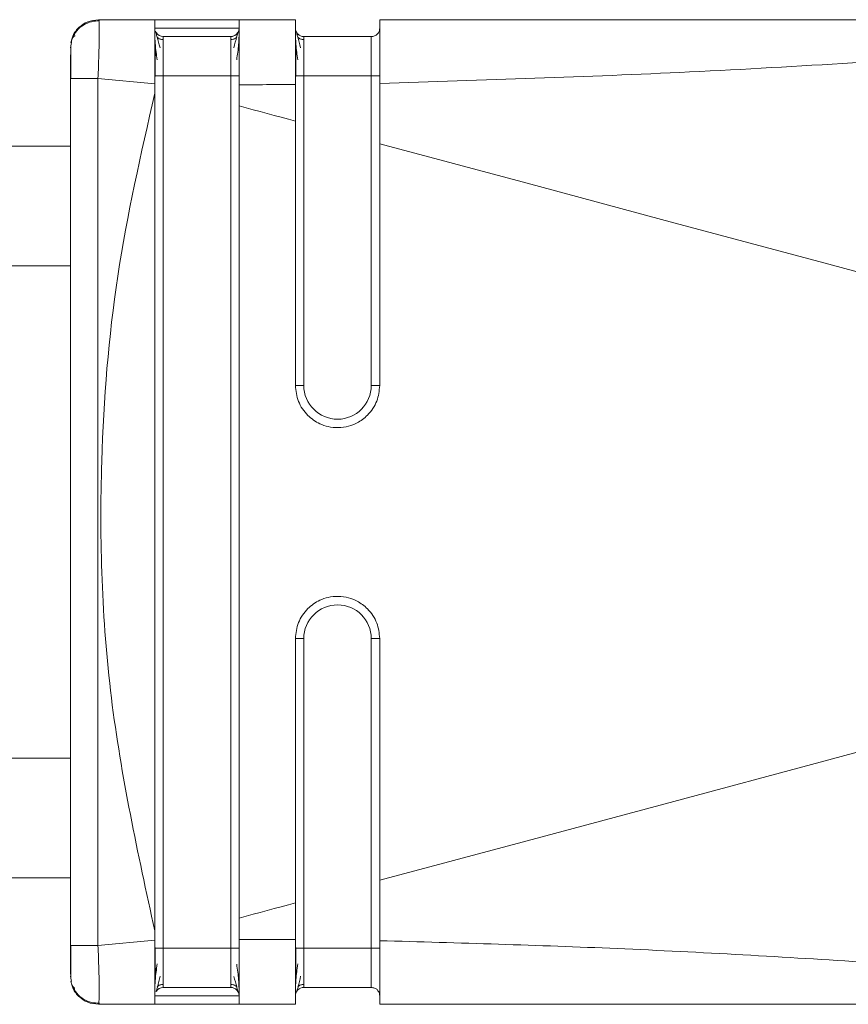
# Model space of a CAD drawing. Header units: millimetres. Extents: x -445 to 1924, y -59 to 420.
# Tile 16 of 40: x 613 to 628, y -48 to -30. Entities that reach past the tile are written whole.
import ezdxf

# ---------------------------------------------------------------- set-up
doc = ezdxf.new("R2010")
doc.units = ezdxf.units.MM

# ---------------------------------------------------------------- blocks, each defined once
blk = doc.blocks.new('Drawing View3')
at = {"color": 7, "linetype": 'Continuous', "lineweight": 18}
for p, q in [((797.028, 15.23), (797.022, 15.25)), ((797.022, 15.25), (798.022, 15.25)), ((797.022, 15.25), (797.022, 15.25)), ((797.022, 15.25), (798.022, 15.25)), ((800.526, 15.25), (799.522, 15.25)), ((799.522, 15.25), (800.522, 15.25)), ((799.522, 15.25), (799.522, 15.25)), ((799.522, 15.25), (800.522, 15.25)), ((799.522, 15.25), (799.522, 15.25)), ((817.216, 15.25), (802.022, 15.25)), ((802.022, 15.25), (817.217, 15.25)), ((802.022, 15.25), (817.217, 15.25)), ((802.022, 15.25), (802.022, 15.25)), ((799.522, 15.1), (799.522, 15.1)), ((802.022, 15.1), (802.022, 15.1)), ((798.172, 14.95), (799.372, 14.95)), ((798.172, 14.95), (798.172, 14.95)), ((799.372, 14.95), (799.372, 14.95)), ((799.522, 15.023), (799.522, 15.037)), ((800.672, 14.95), (801.872, 14.95)), ((800.672, 14.95), (800.672, 14.95)), ((800.672, 14.95), (801.872, 14.95)), ((801.872, 14.95), (801.872, 14.95)), ((796.522, 14.75), (796.54, 14.843)), ((796.522, 14.75), (796.54, 14.843)), ((796.531, 14.795), (796.531, 14.75)), ((796.522, -1.205), (796.522, 14.204)), ((797.013, 14.204), (798.022, 14.111)), ((797.013, -1.205), (797.013, 14.204)), ((798.172, 14.25), (798.172, -1.25)), ((798.172, 14.25), (799.372, 14.25)), ((799.372, -1.25), (799.372, 14.25)), ((800.672, 14.25), (800.672, 8.75)), ((800.672, 14.25), (801.872, 14.25)), ((801.872, 8.75), (801.872, 14.25)), ((798.022, 13.942), (798.022, 14.111)), ((796.522, 13), (721.41, 13)), ((796.522, 10.875), (721.41, 10.875)), ((800.672, 4.25), (800.672, -1.25)), ((801.872, -1.25), (801.872, 4.25)), ((796.522, 2.125), (721.41, 2.125)), ((721.41, 0), (796.522, 0)), ((802.022, -0.046), (802.022, -1.119)), ((798.022, -1.111), (798.022, -0.943)), ((796.522, -1.205), (796.539, -1.205)), ((797.013, -1.205), (798.022, -1.111)), ((798.172, -1.25), (799.372, -1.25)), ((800.672, -1.25), (801.872, -1.25)), ((796.531, -1.724), (796.531, -1.795)), ((796.522, -1.75), (796.54, -1.843)), ((798.172, -1.95), (799.372, -1.95)), ((800.672, -1.95), (801.872, -1.95)), ((797.022, -2.25), (797.027, -2.21)), ((797.022, -2.25), (798.022, -2.25)), ((799.522, -2.25), (799.522, -2.1)), ((799.522, -2.25), (800.526, -2.25)), ((802.022, -2.25), (817.218, -2.25))]:
    blk.add_line(p, q, dxfattribs=at)
at = {"color": 7, "linetype": 'Continuous', "lineweight": 18, "flags": 128}
for points in [[(798.022, 15.25), (798.079, 15.25), (798.242, 15.25), (798.485, 15.25), (798.772, 15.25), (799.059, 15.25), (799.302, 15.25), (799.465, 15.25), (799.522, 15.25)], [(799.522, 15.25), (799.465, 15.25), (799.302, 15.25), (799.059, 15.25), (798.772, 15.25), (798.485, 15.25), (798.242, 15.25), (798.079, 15.25), (798.022, 15.25)], [(799.522, 15.1), (799.465, 15.1), (799.302, 15.1), (799.059, 15.1), (798.772, 15.1), (798.485, 15.1), (798.242, 15.1), (798.079, 15.1), (798.022, 15.1)], [(799.372, 14.95), (799.326, 14.95), (799.196, 14.95), (799.002, 14.95), (798.772, 14.95), (798.542, 14.95), (798.348, 14.95), (798.218, 14.95), (798.172, 14.95)], [(798.022, 14.25), (798.025, 14.25), (798.033, 14.25), (798.047, 14.25), (798.066, 14.25), (798.089, 14.25), (798.115, 14.25), (798.143, 14.25), (798.172, 14.25)], [(800.522, 14.25), (800.525, 14.25), (800.533, 14.25), (800.547, 14.25), (800.566, 14.25), (800.589, 14.25), (800.615, 14.25), (800.643, 14.25), (800.672, 14.25)], [(800.522, 13.448), (800.397, 13.482), (800.272, 13.516), (800.147, 13.549), (800.022, 13.583), (799.897, 13.616), (799.772, 13.65), (799.647, 13.683), (799.522, 13.717)], [(822.595, 7.514), (820.09, 8.189), (817.56, 8.871), (815.009, 9.557), (812.439, 10.249), (809.853, 10.944), (807.253, 11.642), (804.641, 12.343), (802.022, 13.046)], [(800.522, 8.75), (800.525, 8.75), (800.533, 8.75), (800.547, 8.75), (800.566, 8.75), (800.589, 8.75), (800.615, 8.75), (800.643, 8.75), (800.672, 8.75)], [(802.022, 8.75), (802.019, 8.75), (802.011, 8.75), (801.997, 8.75), (801.978, 8.75), (801.955, 8.75), (801.929, 8.75), (801.901, 8.75), (801.872, 8.75)], [(822.595, 5.485), (820.09, 4.81), (817.56, 4.129), (815.009, 3.442), (812.439, 2.751), (809.853, 2.056), (807.253, 1.357), (804.641, 0.656), (802.022, -0.046)], [(800.522, 4.25), (800.525, 4.25), (800.533, 4.25), (800.547, 4.25), (800.566, 4.25), (800.589, 4.25), (800.615, 4.25), (800.643, 4.25), (800.672, 4.25)], [(802.022, 4.25), (802.019, 4.25), (802.011, 4.25), (801.997, 4.25), (801.978, 4.25), (801.955, 4.25), (801.929, 4.25), (801.901, 4.25), (801.872, 4.25)], [(800.522, -0.449), (800.397, -0.482), (800.272, -0.516), (800.147, -0.549), (800.022, -0.583), (799.897, -0.616), (799.772, -0.65), (799.647, -0.683), (799.522, -0.717)], [(798.022, -1.25), (798.025, -1.25), (798.033, -1.25), (798.047, -1.25), (798.066, -1.25), (798.089, -1.25), (798.115, -1.25), (798.143, -1.25), (798.172, -1.25)], [(800.522, -1.25), (800.525, -1.25), (800.533, -1.25), (800.547, -1.25), (800.566, -1.25), (800.589, -1.25), (800.615, -1.25), (800.643, -1.25), (800.672, -1.25)], [(798.022, -2.1), (798.079, -2.1), (798.242, -2.1), (798.485, -2.1), (798.772, -2.1), (799.059, -2.1), (799.302, -2.1), (799.465, -2.1), (799.522, -2.1)], [(798.022, -2.25), (798.079, -2.25), (798.242, -2.25), (798.485, -2.25), (798.772, -2.25), (799.059, -2.25), (799.302, -2.25), (799.465, -2.25), (799.522, -2.25)]]:
    blk.add_lwpolyline(points, dxfattribs=at)
at = {"color": 7, "linetype": 'Continuous', "lineweight": 18}
for centre, radius, start, end in [((800.672, 15.1), 0.15, 179.9966, 270), ((800.672, 15.1), 0.15, 196.9366, 270), ((798.172, 15.1), 0.15, 211.7267, 270), ((798.172, 15.1), 0.15, 211.7343, 270), ((799.372, 15.1), 0.15, 270, 328.18), ((801.272, 8.75), 0.6, 180, 0), ((801.272, 4.25), 0.6, 0, 180), ((798.172, -2.1), 0.15, 90, 147.708), ((798.172, -2.1), 0.15, 90, 145.565), ((799.372, -2.1), 0.15, 22.9567, 90), ((800.672, -2.1), 0.15, 90, 180)]:
    blk.add_arc(centre, radius, start, end, dxfattribs=at)
for points, knots in [([(796.54, 14.843), (796.545, 14.876), (796.559, 14.975), (796.662, 15.111), (796.825, 15.228), (796.956, 15.242), (797.022, 15.25)], [0, 0, 0, 0, 0.146778, 0.431186, 0.715593, 1, 1, 1, 1]), ([(796.554, 14.913), (796.556, 14.922), (796.569, 14.996), (796.664, 15.111), (796.825, 15.228), (796.956, 15.243), (797.022, 15.25)], [0, 0, 0, 0, 0.04747, 0.36498, 0.68249, 1, 1, 1, 1]), ([(797.04, 15.23), (796.992, 15.228), (796.893, 15.223), (796.752, 15.161), (796.629, 15.06), (796.581, 14.967), (796.557, 14.92)], [0, 0, 0, 0, 0.232612, 0.484175, 0.74422, 1, 1, 1, 1]), ([(797.04, 15.23), (796.992, 15.228), (796.893, 15.223), (796.752, 15.161), (796.629, 15.06), (796.581, 14.967), (796.557, 14.921)], [0, 0, 0, 0, 0.232612, 0.484175, 0.74422, 1, 1, 1, 1]), ([(797.013, 14.204), (797.016, 14.276), (797.022, 14.418), (797.03, 14.679), (797.036, 14.966), (797.034, 15.149), (797.031, 15.222), (797.028, 15.229), (797.028, 15.23)], [0, 0, 0, 0, 0.150114, 0.295392, 0.570388, 0.849738, 0.993788, 1, 1, 1, 1]), ([(798.022, 15.25), (798.022, 15.235), (798.022, 15.204), (798.022, 14.934), (798.022, 14.561), (798.022, 14.261), (798.022, 14.111)], [0, 0, 0, 0, 0.250098, 0.499887, 0.749619, 1, 1, 1, 1]), ([(799.522, 15.25), (799.522, 15.232), (799.522, 15.198), (799.522, 14.937), (799.522, 14.564), (799.522, 14.254), (799.522, 14.095)], [0, 0, 0, 0, 0.255216, 0.500584, 0.743135, 1, 1, 1, 1]), ([(800.522, 15.25), (800.522, 15.233), (800.522, 15.2), (800.522, 14.942), (800.522, 14.567), (800.522, 14.254), (800.522, 14.099)], [0, 0, 0, 0, 0.250822, 0.500825, 0.750972, 1, 1, 1, 1]), ([(802.022, 14.119), (803.86, 14.176), (807.636, 14.294), (812.32, 14.604), (815.76, 14.839), (817.6, 14.972), (818.629, 15.054), (819.107, 15.106), (819.28, 15.132), (819.348, 15.15), (819.369, 15.161), (819.369, 15.171), (819.348, 15.181), (819.308, 15.19), (819.248, 15.198), (819.098, 15.213), (818.753, 15.231), (818.1, 15.247), (817.551, 15.249), (817.217, 15.25)], [0, 0, 0, 0, 0.277154, 0.569443, 0.709641, 0.801655, 0.852576, 0.869317, 0.879228, 0.882226, 0.884534, 0.88657, 0.888768, 0.891501, 0.895083, 0.899771, 0.916625, 0.949186, 1, 1, 1, 1]), ([(802.022, 15.25), (802.022, 15.234), (802.022, 15.204), (802.022, 15.011), (802.022, 14.917)], [0, 0, 0, 0, 0.510317, 1, 1, 1, 1]), ([(799.522, 14.25), (799.522, 14.372), (799.522, 14.604), (799.522, 14.848), (799.522, 14.993), (799.522, 15.081), (799.522, 15.093), (799.522, 15.1)], [0, 0, 0, 0, 0.274402, 0.520197, 0.661354, 0.819855, 1, 1, 1, 1]), ([(796.605, 14.964), (796.587, 14.954), (796.554, 14.935), (796.538, 14.871), (796.53, 14.841)], [0, 0, 0, 0, 0.524785, 1, 1, 1, 1]), ([(798.022, 15.034), (798.022, 15.002), (798.023, 14.938), (798.031, 14.814), (798.044, 14.678), (798.059, 14.582), (798.065, 14.534)], [0, 0, 0, 0, 0.262074, 0.516005, 0.761849, 1, 1, 1, 1]), ([(798.116, 14.753), (798.098, 14.82), (798.071, 14.923), (798.045, 15.01), (798.037, 15.033), (798.033, 15.044)], [0, 0, 0, 0, 0.485154, 0.738595, 1, 1, 1, 1]), ([(798.172, 14.897), (798.163, 14.897), (798.144, 14.898), (798.116, 14.905), (798.089, 14.918), (798.073, 14.931), (798.065, 14.937)], [0, 0, 0, 0, 0.233003, 0.480022, 0.737313, 1, 1, 1, 1]), ([(798.172, 14.95), (798.172, 14.939), (798.172, 14.918), (798.172, 14.757), (798.172, 14.525), (798.172, 14.342), (798.172, 14.25)], [0, 0, 0, 0, 0.250154, 0.499436, 0.749043, 1, 1, 1, 1]), ([(799.372, 14.25), (799.372, 14.342), (799.372, 14.525), (799.372, 14.757), (799.372, 14.918), (799.372, 14.939), (799.372, 14.95)], [0, 0, 0, 0, 0.250957, 0.500564, 0.749846, 1, 1, 1, 1]), ([(799.479, 14.937), (799.471, 14.931), (799.456, 14.918), (799.428, 14.905), (799.4, 14.898), (799.381, 14.897), (799.372, 14.897)], [0, 0, 0, 0, 0.262684, 0.519976, 0.766996, 1, 1, 1, 1]), ([(799.511, 15.044), (799.507, 15.032), (799.499, 15.01), (799.473, 14.923), (799.446, 14.82), (799.428, 14.753)], [0, 0, 0, 0, 0.261438, 0.514813, 1, 1, 1, 1]), ([(799.479, 14.534), (799.486, 14.582), (799.5, 14.678), (799.513, 14.813), (799.521, 14.938), (799.522, 15.001), (799.522, 15.033)], [0, 0, 0, 0, 0.238216, 0.484063, 0.737999, 1, 1, 1, 1]), ([(800.522, 15.034), (800.522, 15.002), (800.523, 14.938), (800.531, 14.814), (800.544, 14.678), (800.559, 14.582), (800.565, 14.534)], [0, 0, 0, 0, 0.262074, 0.516005, 0.761849, 1, 1, 1, 1]), ([(800.522, 15.012), (800.522, 14.999), (800.522, 14.962), (800.522, 14.861), (800.522, 14.708), (800.522, 14.504), (800.522, 14.336), (800.522, 14.25)], [0, 0, 0, 0, 0.104714, 0.304255, 0.474977, 0.729774, 1, 1, 1, 1]), ([(800.616, 14.753), (800.598, 14.82), (800.571, 14.923), (800.545, 15.01), (800.537, 15.033), (800.533, 15.044)], [0, 0, 0, 0, 0.485154, 0.738595, 1, 1, 1, 1]), ([(800.672, 14.897), (800.663, 14.897), (800.644, 14.898), (800.616, 14.905), (800.589, 14.918), (800.573, 14.931), (800.565, 14.937)], [0, 0, 0, 0, 0.233003, 0.480022, 0.737313, 1, 1, 1, 1]), ([(800.672, 14.95), (800.672, 14.939), (800.672, 14.918), (800.672, 14.757), (800.672, 14.525), (800.672, 14.342), (800.672, 14.25)], [0, 0, 0, 0, 0.250154, 0.499436, 0.749043, 1, 1, 1, 1]), ([(801.872, 14.25), (801.872, 14.342), (801.872, 14.525), (801.872, 14.757), (801.872, 14.918), (801.872, 14.939), (801.872, 14.95)], [0, 0, 0, 0, 0.250957, 0.500564, 0.749846, 1, 1, 1, 1]), ([(802.022, 14.917), (802.022, 14.807), (802.022, 14.583), (802.022, 14.276), (802.022, 14.119)], [0, 0, 0, 0, 0.490542, 1, 1, 1, 1]), ([(796.531, 14.795), (796.531, 14.767), (796.531, 14.727), (796.531, 14.654), (796.531, 14.63)], [0, 0, 0, 0, 0.674694, 1, 1, 1, 1]), ([(798.033, 14.812), (798.033, 14.772), (798.033, 14.694), (798.032, 14.552), (798.032, 14.4), (798.032, 14.295), (798.032, 14.242)], [0, 0, 0, 0, 0.249951, 0.499867, 0.749923, 1, 1, 1, 1]), ([(800.533, 14.812), (800.533, 14.772), (800.533, 14.694), (800.532, 14.552), (800.532, 14.4), (800.532, 14.295), (800.532, 14.242)], [0, 0, 0, 0, 0.249951, 0.499867, 0.749923, 1, 1, 1, 1]), ([(802.022, 14.25), (802.022, 14.32), (802.022, 14.452), (802.022, 14.632), (802.022, 14.761), (802.022, 14.827), (802.022, 14.85)], [0, 0, 0, 0, 0.3152157, 0.5941322, 0.8587329, 1, 1, 1, 1]), ([(796.522, 14.204), (796.522, 14.285), (796.522, 14.448), (796.522, 14.566), (796.522, 14.625)], [0, 0, 0, 0, 0.4993925, 1, 1, 1, 1]), ([(796.531, 14.63), (796.531, 14.607), (796.53, 14.538), (796.53, 14.387), (796.53, 14.261), (796.53, 14.198)], [0, 0, 0, 0, 0.20561, 0.602654, 1, 1, 1, 1]), ([(799.522, 14.095), (799.708, 14.095), (800.041, 14.095), (800.374, 14.098), (800.522, 14.099)], [0, 0, 0, 0, 0.556487, 1, 1, 1, 1]), ([(799.522, 14.095), (799.522, 14.024), (799.522, 13.898), (799.522, 13.771), (799.522, 13.717)], [0, 0, 0, 0, 0.566355, 1, 1, 1, 1]), ([(800.522, 13.448), (800.522, 13.568), (800.522, 13.786), (800.522, 14.001), (800.522, 14.099)], [0, 0, 0, 0, 0.5493, 1, 1, 1, 1]), ([(802.022, 14.119), (802.022, 13.915), (802.022, 13.561), (802.022, 13.199), (802.022, 13.046)], [0, 0, 0, 0, 0.576678, 1, 1, 1, 1]), ([(798.022, -0.943), (797.722, 0.432), (797.124, 3.179), (797.003, 7.104), (797.287, 10.71), (797.777, 12.864), (798.022, 13.942)], [0, 0, 0, 0, 0.28024, 0.559855, 0.779601, 1, 1, 1, 1]), ([(798.022, -0.943), (798.022, 1.836), (798.022, 6.797), (798.022, 11.759), (798.022, 13.942)], [0, 0, 0, 0, 0.559993, 1, 1, 1, 1]), ([(799.522, 13.717), (799.522, 11.022), (799.522, 6.211), (799.522, 1.4), (799.522, -0.717)], [0, 0, 0, 0, 0.560031, 1, 1, 1, 1]), ([(800.522, 8.75), (800.522, 9.627), (800.522, 11.193), (800.522, 12.759), (800.522, 13.448)], [0, 0, 0, 0, 0.559975, 1, 1, 1, 1]), ([(802.022, 13.046), (802.022, 12.244), (802.022, 10.812), (802.022, 9.38), (802.022, 8.75)], [0, 0, 0, 0, 0.560015, 1, 1, 1, 1]), ([(800.522, 8.75), (800.533, 8.653), (800.549, 8.505), (800.645, 8.331), (800.763, 8.186), (800.923, 8.075), (801.11, 8.011), (801.285, 7.992), (801.461, 8.017), (801.643, 8.088), (801.792, 8.197), (801.903, 8.337), (801.997, 8.51), (802.012, 8.655), (802.022, 8.75)], [0, 0, 0, 0, 0.1230822, 0.1865796, 0.2511956, 0.3617643, 0.4286263, 0.5030579, 0.5843911, 0.6529546, 0.7513815, 0.8166193, 0.8798852, 1, 1, 1, 1]), ([(802.022, 4.25), (802.012, 4.345), (801.997, 4.489), (801.903, 4.663), (801.792, 4.802), (801.643, 4.912), (801.461, 4.983), (801.285, 5.007), (801.11, 4.989), (800.923, 4.925), (800.763, 4.814), (800.645, 4.669), (800.549, 4.494), (800.533, 4.347), (800.522, 4.25)], [0, 0, 0, 0, 0.120107, 0.183374, 0.248618, 0.347036, 0.415602, 0.496942, 0.571361, 0.638218, 0.748801, 0.813411, 0.876907, 1, 1, 1, 1]), ([(800.522, -0.449), (800.522, 0.428), (800.522, 1.995), (800.522, 3.561), (800.522, 4.25)], [0, 0, 0, 0, 0.560002, 1, 1, 1, 1]), ([(802.022, 4.25), (802.022, 3.448), (802.022, 2.016), (802.022, 0.584), (802.022, -0.046)], [0, 0, 0, 0, 0.559985, 1, 1, 1, 1]), ([(800.522, -1.099), (800.522, -0.976), (800.522, -0.76), (800.522, -0.542), (800.522, -0.449)], [0, 0, 0, 0, 0.570582, 1, 1, 1, 1]), ([(799.522, -0.717), (799.522, -0.787), (799.522, -0.913), (799.522, -1.039), (799.522, -1.096)], [0, 0, 0, 0, 0.55364, 1, 1, 1, 1]), ([(796.522, -1.717), (796.522, -1.712), (796.522, -1.694), (796.522, -1.571), (796.522, -1.394), (796.522, -1.268), (796.522, -1.205)], [0, 0, 0, 0, 0.1237153, 0.4638387, 0.7328218, 1, 1, 1, 1]), ([(796.53, -1.198), (796.53, -1.261), (796.53, -1.387), (796.53, -1.538), (796.531, -1.607), (796.531, -1.63)], [0, 0, 0, 0, 0.397346, 0.79439, 1, 1, 1, 1]), ([(796.53, -1.199), (796.53, -1.261), (796.53, -1.387), (796.53, -1.524), (796.531, -1.581), (796.531, -1.592)], [0, 0, 0, 0, 0.445098, 0.889844, 1, 1, 1, 1]), ([(796.539, -1.205), (796.544, -1.205), (796.558, -1.205), (796.658, -1.205), (796.819, -1.205), (796.948, -1.205), (797.013, -1.205)], [0, 0, 0, 0, 0.151362, 0.434241, 0.717121, 1, 1, 1, 1]), ([(797.027, -2.21), (797.029, -2.2), (797.035, -2.171), (797.036, -1.959), (797.03, -1.68), (797.022, -1.418), (797.016, -1.276), (797.013, -1.205)], [0, 0, 0, 0, 0.149465, 0.429107, 0.704277, 0.849701, 1, 1, 1, 1]), ([(798.022, -1.111), (798.022, -1.261), (798.022, -1.561), (798.022, -1.934), (798.022, -2.204), (798.022, -2.235), (798.022, -2.25)], [0, 0, 0, 0, 0.250255, 0.500093, 0.749776, 1, 1, 1, 1]), ([(800.522, -1.099), (800.334, -1.098), (800.001, -1.096), (799.668, -1.096), (799.522, -1.096)], [0, 0, 0, 0, 0.563222, 1, 1, 1, 1]), ([(799.522, -1.096), (799.522, -1.255), (799.522, -1.564), (799.522, -1.937), (799.522, -2.198), (799.522, -2.233), (799.522, -2.25)], [0, 0, 0, 0, 0.256857, 0.499427, 0.744777, 1, 1, 1, 1]), ([(800.522, -1.099), (800.522, -1.255), (800.522, -1.567), (800.522, -1.942), (800.522, -2.2), (800.522, -2.233), (800.522, -2.25)], [0, 0, 0, 0, 0.249034, 0.499186, 0.749184, 1, 1, 1, 1]), ([(817.217, -2.25), (817.743, -2.249), (818.38, -2.247), (819.06, -2.215), (819.241, -2.2), (819.318, -2.188), (819.345, -2.181), (819.361, -2.175), (819.37, -2.168), (819.366, -2.159), (819.345, -2.15), (819.307, -2.139), (819.213, -2.121), (819.015, -2.095), (818.529, -2.046), (817.559, -1.969), (815.845, -1.846), (813.484, -1.683), (810.185, -1.467), (806.331, -1.241), (803.429, -1.159), (802.022, -1.119)], [0, 0, 0, 0, 0.079633, 0.096416, 0.106506, 0.108989, 0.110947, 0.112535, 0.113904, 0.115836, 0.117972, 0.120667, 0.124353, 0.135955, 0.15357, 0.20236, 0.286651, 0.417176, 0.562519, 0.787792, 1, 1, 1, 1]), ([(802.022, -1.119), (802.022, -1.277), (802.022, -1.587), (802.022, -1.812), (802.022, -1.922)], [0, 0, 0, 0, 0.509411, 1, 1, 1, 1]), ([(798.032, -1.243), (798.032, -1.295), (798.032, -1.4), (798.032, -1.551), (798.033, -1.692), (798.033, -1.77), (798.033, -1.81)], [0, 0, 0, 0, 0.250243, 0.500316, 0.750205, 1, 1, 1, 1]), ([(798.172, -1.25), (798.172, -1.342), (798.172, -1.526), (798.172, -1.757), (798.172, -1.919), (798.172, -1.94), (798.172, -1.95)], [0, 0, 0, 0, 0.250957, 0.500564, 0.749846, 1, 1, 1, 1]), ([(799.372, -1.95), (799.372, -1.94), (799.372, -1.919), (799.372, -1.757), (799.372, -1.526), (799.372, -1.342), (799.372, -1.25)], [0, 0, 0, 0, 0.250154, 0.499436, 0.749043, 1, 1, 1, 1]), ([(799.522, -2.1), (799.522, -2.085), (799.522, -2.055), (799.522, -1.87), (799.522, -1.676), (799.522, -1.479), (799.522, -1.33), (799.522, -1.25)], [0, 0, 0, 0, 0.276095, 0.522512, 0.663133, 0.820821, 1, 1, 1, 1]), ([(800.532, -1.243), (800.532, -1.295), (800.532, -1.4), (800.532, -1.551), (800.533, -1.692), (800.533, -1.77), (800.533, -1.81)], [0, 0, 0, 0, 0.250243, 0.500316, 0.750205, 1, 1, 1, 1]), ([(800.672, -1.25), (800.672, -1.342), (800.672, -1.526), (800.672, -1.757), (800.672, -1.919), (800.672, -1.94), (800.672, -1.95)], [0, 0, 0, 0, 0.250957, 0.500564, 0.749846, 1, 1, 1, 1]), ([(801.872, -1.95), (801.872, -1.94), (801.872, -1.919), (801.872, -1.757), (801.872, -1.526), (801.872, -1.342), (801.872, -1.25)], [0, 0, 0, 0, 0.250154, 0.499436, 0.749043, 1, 1, 1, 1]), ([(802.022, -1.85), (802.022, -1.834), (802.022, -1.775), (802.022, -1.653), (802.022, -1.466), (802.022, -1.325), (802.022, -1.25)], [0, 0, 0, 0, 0.101158, 0.367063, 0.664496, 1, 1, 1, 1]), ([(798.065, -1.533), (798.059, -1.581), (798.044, -1.679), (798.031, -1.815), (798.023, -1.94), (798.022, -2.003), (798.022, -2.035)], [0, 0, 0, 0, 0.238341, 0.48424, 0.738095, 1, 1, 1, 1]), ([(799.522, -2.037), (799.522, -2.005), (799.521, -1.942), (799.513, -1.816), (799.5, -1.68), (799.486, -1.583), (799.479, -1.534)], [0, 0, 0, 0, 0.261923, 0.515785, 0.761658, 1, 1, 1, 1]), ([(800.565, -1.533), (800.559, -1.581), (800.544, -1.679), (800.531, -1.815), (800.523, -1.94), (800.522, -2.003), (800.522, -2.035)], [0, 0, 0, 0, 0.238341, 0.48424, 0.738095, 1, 1, 1, 1]), ([(796.531, -1.592), (796.531, -1.63), (796.531, -1.717), (796.531, -1.767), (796.531, -1.795)], [0, 0, 0, 0, 0.429235, 1, 1, 1, 1]), ([(796.53, -1.841), (796.538, -1.871), (796.554, -1.935), (796.587, -1.954), (796.604, -1.964)], [0, 0, 0, 0, 0.475268, 1, 1, 1, 1]), ([(796.554, -1.913), (796.556, -1.922), (796.569, -1.996), (796.664, -2.111), (796.825, -2.228), (796.956, -2.243), (797.022, -2.25)], [0, 0, 0, 0, 0.0475208, 0.3650138, 0.6825069, 1, 1, 1, 1]), ([(796.557, -1.921), (796.581, -1.967), (796.629, -2.06), (796.752, -2.161), (796.893, -2.223), (796.992, -2.228), (797.04, -2.23)], [0, 0, 0, 0, 0.25578, 0.515825, 0.767388, 1, 1, 1, 1]), ([(798.042, -2.025), (798.047, -2.015), (798.056, -1.995), (798.079, -1.916), (798.102, -1.816), (798.116, -1.751)], [0, 0, 0, 0, 0.259025, 0.511886, 1, 1, 1, 1]), ([(798.065, -1.937), (798.073, -1.931), (798.089, -1.918), (798.116, -1.905), (798.144, -1.898), (798.163, -1.897), (798.172, -1.896)], [0, 0, 0, 0, 0.262688, 0.519982, 0.767001, 1, 1, 1, 1]), ([(799.372, -1.897), (799.381, -1.897), (799.4, -1.898), (799.428, -1.906), (799.456, -1.918), (799.471, -1.931), (799.479, -1.937)], [0, 0, 0, 0, 0.233002, 0.48002, 0.737312, 1, 1, 1, 1]), ([(799.428, -1.753), (799.446, -1.821), (799.474, -1.924), (799.499, -2.011), (799.508, -2.034), (799.512, -2.045)], [0, 0, 0, 0, 0.485076, 0.738499, 1, 1, 1, 1]), ([(800.522, -1.922), (800.522, -1.933), (800.522, -1.972), (800.522, -1.994), (800.522, -2.009)], [0, 0, 0, 0, 0.272649, 1, 1, 1, 1]), ([(800.542, -2.025), (800.547, -2.015), (800.556, -1.995), (800.579, -1.916), (800.602, -1.816), (800.616, -1.751)], [0, 0, 0, 0, 0.259025, 0.511886, 1, 1, 1, 1]), ([(800.565, -1.937), (800.573, -1.931), (800.589, -1.918), (800.616, -1.905), (800.644, -1.898), (800.663, -1.897), (800.672, -1.896)], [0, 0, 0, 0, 0.262688, 0.519982, 0.767001, 1, 1, 1, 1]), ([(802.022, -1.922), (802.022, -2.015), (802.022, -2.204), (802.022, -2.235), (802.022, -2.25)], [0, 0, 0, 0, 0.489706, 1, 1, 1, 1]), ([(801.981, -1.998), (801.98, -1.996), (801.968, -1.979), (801.93, -1.958), (801.891, -1.953), (801.872, -1.95)], [0, 0, 0, 0, 0.037062, 0.518531, 1, 1, 1, 1]), ([(802.022, -2.1), (802.02, -2.08), (802.016, -2.042), (801.992, -2.012), (801.981, -1.998)], [0, 0, 0, 0, 0.520734, 1, 1, 1, 1])]:
    blk.add_open_spline(points, degree=3, knots=knots, dxfattribs=at)
for points in [[(799.522, 15.1), (799.52, 15.08), (799.515, 15.041), (799.481, 14.991), (799.431, 14.957), (799.392, 14.952), (799.372, 14.95)], [(802.022, 15.1), (802.02, 15.08), (802.015, 15.041), (801.981, 14.991), (801.931, 14.957), (801.892, 14.952), (801.872, 14.95)], [(802.022, 15.1), (802.02, 15.08), (802.015, 15.041), (801.981, 14.992), (801.931, 14.957), (801.892, 14.952), (801.872, 14.95)], [(796.522, 14.204), (796.529, 14.204), (796.544, 14.204), (796.657, 14.204), (796.819, 14.204), (796.948, 14.204), (797.013, 14.204)], [(799.522, 14.25), (799.52, 14.25), (799.515, 14.25), (799.481, 14.25), (799.431, 14.25), (799.392, 14.25), (799.372, 14.25)], [(802.022, 14.25), (802.02, 14.25), (802.015, 14.25), (801.981, 14.25), (801.931, 14.25), (801.892, 14.25), (801.872, 14.25)], [(799.522, -1.25), (799.52, -1.25), (799.515, -1.25), (799.481, -1.25), (799.431, -1.25), (799.392, -1.25), (799.372, -1.25)], [(802.022, -1.25), (802.02, -1.25), (802.015, -1.25), (801.981, -1.25), (801.931, -1.25), (801.892, -1.25), (801.872, -1.25)], [(799.522, -2.1), (799.52, -2.08), (799.515, -2.041), (799.481, -1.992), (799.431, -1.957), (799.392, -1.952), (799.372, -1.95)]]:
    blk.add_open_spline(points, degree=3, dxfattribs=at)

msp = doc.modelspace()

# ---------------------------------------------------------------- block references
at = {"color": 7, "linetype": 'Continuous', "lineweight": 18}
msp.add_blockref('Drawing View3', (-182.701, -45.608), dxfattribs=at)

doc.saveas('drawing.dxf')
